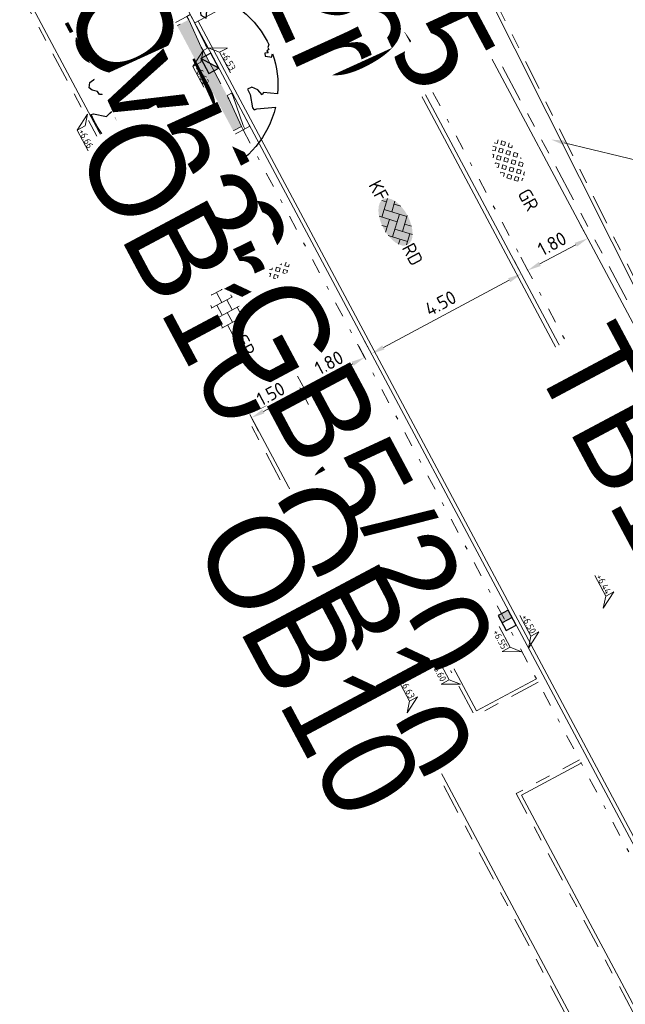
# Model space of a CAD drawing. Header units: metres. Extents: x 155090 to 155676, y 461362 to 461889.
# Tile 5 of 99: x 155265 to 155281, y 461477 to 461503. Entities that reach past the tile are written whole.
import ezdxf
from ezdxf import colors
from ezdxf.entities.mleader import LeaderData, LeaderLine
from ezdxf.enums import TextEntityAlignment as Align
from ezdxf.math import Vec2, Vec3

# ---------------------------------------------------------------- set-up
doc = ezdxf.new("R2018")
doc.units = ezdxf.units.M
for name, pattern in [('VH-GELEIDEBAND', [6, 2, -2, 0, -2]), ('VH-OPSLUITBAND-SO', [10, 4, -2, 2, -2]), ('VH-TROTTOIRBAND_130-150', [15, 5, -2, 2, -2, 2, -2])]:
    doc.linetypes.add(name, pattern=pattern)
doc.layers.get('0').update_dxf_attribs({"lineweight": 18})
doc.layers.get('Defpoints').update_dxf_attribs({"lineweight": 18})
for name, color, linetype, lineweight in [('B-WE-VH-VERHARDING_HALFVERHARDING_GRASBETONSTEEN-S-200', 130, 'Continuous', 18), ('N-WE-GR-BOOM-S', 90, 'Continuous', 25), ('N-WE-VH-KANTOPSLUITING-T18', 10, 'Continuous', 18), ('N-WE-VH-KANTOPSLUITING_GELEIDEBAND_50 200-G', 20, 'VH-GELEIDEBAND', 18), ('N-WE-VH-KANTOPSLUITING_OPSLUITBAND_100X200-G', 150, 'VH-OPSLUITBAND-SO', 18), ('N-WE-VH-KANTOPSLUITING_TROTTOIRBAND_130 150X250-G', 210, 'VH-TROTTOIRBAND_130-150', 18), ('N-WE-VH-KANTOPSLUITING_VERLOOPBAND-S', 7, 'Continuous', 18), ('N-WE-VH-KANTOPSLUITING_VOORKANT_BAND-G', 50, 'Continuous', 18), ('N-WE-VH-KANTVERHARDING_STREKLAAG-G', 60, 'Continuous', 18), ('N-WE-VH-VERHARDING_SBS-KF-KLEUR-KV-S', 7, 'Continuous', 18), ('N-WE-VH-VERHARDING_TEGEL-KLEUR-DUN-S', 7, 'Continuous', 18), ('N-WE-VW-MARKERING_SYMBOOL_PLATEAU-S', 7, 'Continuous', 18), ('X-XX-AL-HOOGTELABEL-S', 7, 'Continuous', 18), ('X-XX-AL-M', 7, 'Continuous', 18), ('X-XX-AL-T18', 10, 'Continuous', 18)]:
    doc.layers.add(name, color=color, linetype=linetype, lineweight=lineweight)
doc.layers.add('N-WE-GR-Groen-A-200', color=7, linetype='Continuous', lineweight=18, true_color=0x52a500)
doc.layers.add('N-WE-RI-HWA_KOLK-S-200', color=150, linetype='Continuous', lineweight=25, true_color=0x007fff)
doc.styles.add('NLCS-ISO', font='NLCS-ISO.ttf')
doc.styles.add('NLCS-ISO-M200-T18', font='NLCS-ISO.ttf', dxfattribs={"height": 0.36})
doc.dimstyles.new('NLCS-M200-T18-PIJL_L2_H1', dxfattribs={"dimscale": 0.2, "dimtxt": 2.5, "dimasz": 1.8, "dimexe": 2, "dimexo": 2, "dimgap": 0.7, "dimtad": 1, "dimzin": 0, "dimdsep": 46, "dimtxsty": 'NLCS-ISO-M200-T18', "dimcen": 0, "dimdle": 2, "dimclrd": 256, "dimclre": 256, "dimclrt": 10, "dimadec": 1, "dimazin": 0, "dimtfac": 1, "dimtdec": 3, "dimtofl": 0, "dimtmove": 0, "dimatfit": 3, "dimfxl": 2, "dimfxlon": 1, "dimtfillclr": 256, "dimtolj": 1, "dimtzin": 0, "dimlwd": -1, "dimlwe": -1, "dimarcsym": 0})

# ---------------------------------------------------------------- blocks, each defined once
blk = doc.blocks.new('*U32')
h = blk.add_hatch(color=254)
h.dxf.hatch_style = 1
edge = h.paths.add_edge_path()
edge.add_ellipse((-0.07, -0.2), major_axis=(-3.43, 0), ratio=0.525143, start_angle=0, end_angle=360)
at = {"lineweight": 9}
for p, q in [((-2.23, -0.74), (0, 1.48)), ((-2.23, 0.74), (-1.57, 1.4)), ((-0.1, 1.58), (1.48, 0)), ((0.74, 0.74), (1.4, 1.4)), ((-3.44, -0.47), (-2.97, 0)), ((-3.31, 0.34), (-1.48, -1.48)), ((-2.52, 1.03), (-1.48, 0)), ((-1.77, -1.77), (0, 0)), ((-0.74, 0.74), (1.48, -1.48)), ((0.74, -0.74), (2.46, 0.98)), ((1.06, -1.91), (2.97, 0)), ((2.23, 0.74), (3.31, -0.34)), ((-0.74, -0.74), (0.5, -1.99)), ((2.23, -0.74), (2.72, -1.24)), ((-0.52, -2), (0, -1.48))]:
    blk.add_line(p, q, dxfattribs=at)
at = {"style": 'NLCS-ISO'}
blk.add_attdef('FORMAAT', text='', height=1.8, dxfattribs=at).set_placement((-3.47, -0.22), align=Align.MIDDLE_RIGHT)
blk.add_attdef('KLEUR', text='', height=1.8, dxfattribs=at).set_placement((3.32, -0.22), align=Align.MIDDLE_LEFT)
blk = doc.blocks.new('*U46')
at = {"lineweight": 9}
for p, q in [((-1.84, 1.5), (-1.5, 1.5)), ((-1.5, -1.6), (-1.5, 1.6)), ((0, -1.78), (0, 1.78)), ((0, 1.5), (1.5, 1.5)), ((1.5, -1.6), (1.5, 1.6)), ((-3.08, 0.75), (-3, 0.75)), ((-3, -0.83), (-3, 0.83)), ((-3, 0), (-1.5, 0)), ((-1.5, 0.75), (0, 0.75)), ((0, 0), (1.5, 0)), ((1.5, 0.75), (3, 0.75)), ((3, -0.83), (3, 0.83)), ((3, 0), (3.39, 0)), ((-3.08, -0.75), (-3, -0.75)), ((-1.5, -0.75), (0, -0.75)), ((1.5, -0.75), (3, -0.75)), ((-1.84, -1.5), (-1.5, -1.5)), ((0, -1.5), (1.5, -1.5))]:
    blk.add_line(p, q, dxfattribs=at)
at = {"style": 'NLCS-ISO'}
blk.add_attdef('FORMAAT', text='', height=1.8, dxfattribs=at).set_placement((-3.18, 0), align=Align.MIDDLE_RIGHT)
blk.add_attdef('KLEUR', text='', height=1.8, dxfattribs=at).set_placement((3.49, 0), align=Align.MIDDLE_LEFT)
blk = doc.blocks.new('*U50')
at = {"lineweight": 30, "flags": 106}
blk.add_attdef('OB', text='', height=0.36, dxfattribs=at).set_placement((0, 0.1), align=Align.BOTTOM_CENTER)
blk = doc.blocks.new('*U51')
at = {"lineweight": 30, "flags": 106}
blk.add_attdef('OB', text='', height=0.36, dxfattribs=at).set_placement((0, 0.1), align=Align.BOTTOM_CENTER)
blk = doc.blocks.new('*U119')
at = {"lineweight": 30, "flags": 106}
blk.add_attdef('OB', text='', height=0.36, dxfattribs=at).set_placement((0, 0.1), align=Align.BOTTOM_CENTER)
blk = doc.blocks.new('*U52')
at = {"lineweight": 30, "flags": 106}
blk.add_attdef('OB', text='', height=0.36, dxfattribs=at).set_placement((0, 0.1), align=Align.BOTTOM_CENTER)
blk = doc.blocks.new('*U371')
at = {"lineweight": 18}
for p, q in [((-2.46, -2.01), (0, 0)), ((0, 0), (-2.46, -4.41)), ((-2.46, -4.41), (-2.46, -2.01)), ((-8.66, -4.41), (-2.46, -4.41))]:
    blk.add_line(p, q, dxfattribs=at)
at = {"lineweight": 18, "style": 'NLCS-ISO'}
blk.add_attdef('...', text='', height=1.8, dxfattribs=at).set_placement((-5.56, -4.83), align=Align.BOTTOM_CENTER)
blk = doc.blocks.new('*U15')
at = {"lineweight": 18}
for p, q in [((2.46, 4.47), (0, 0)), ((2.46, 2.07), (2.46, 4.47)), ((0, 0), (2.46, 2.07)), ((8.66, 2.07), (2.46, 2.07))]:
    blk.add_line(p, q, dxfattribs=at)
at = {"lineweight": 18, "style": 'NLCS-ISO'}
blk.add_attdef('...', text='', height=1.8, dxfattribs=at).set_placement((5.56, 1.65), align=Align.BOTTOM_CENTER)
blk = doc.blocks.new('SVH-GRASBETONSTEEN_02_KL-SO')
for p, q in [((-2.19, 1.29), (-2.16, 1.32)), ((-1.48, 1.29), (-1.69, 1.5)), ((-0.77, 1.29), (-0.41, 1.65)), ((-0.06, 1.29), (-0.41, 1.65)), ((0.3, 1.65), (0.22, 1.72)), ((0.3, 1.65), (0.36, 1.71)), ((0.65, 1.29), (0.99, 1.63)), ((1.36, 1.29), (1.04, 1.62)), ((-2.9, -0.13), (-3.26, 0.22)), ((-2.9, 0.58), (-2.55, 0.93)), ((-2.55, 0.22), (-2.9, 0.58)), ((-2.19, 0.58), (-2.55, 0.93)), ((-2.55, 0.22), (-2.19, 0.58)), ((-1.84, 0.93), (-2.19, 1.29)), ((-2.19, -0.13), (-1.84, 0.22)), ((-1.84, 0.93), (-1.48, 1.29)), ((-1.48, -0.13), (-1.84, 0.22)), ((-1.48, 0.58), (-1.13, 0.93)), ((-1.13, 0.22), (-1.48, 0.58)), ((-0.77, 0.58), (-1.13, 0.93)), ((-1.13, 0.22), (-0.77, 0.58)), ((-0.41, 0.93), (-0.77, 1.29)), ((-0.77, -0.13), (-0.41, 0.22)), ((-0.41, 0.93), (-0.06, 1.29)), ((-0.06, -0.13), (-0.41, 0.22)), ((-0.06, 0.58), (0.3, 0.93)), ((0.3, 0.22), (-0.06, 0.58)), ((0.65, 0.58), (0.3, 0.93)), ((0.3, 0.22), (0.65, 0.58)), ((1.01, 0.93), (0.65, 1.29)), ((0.65, -0.13), (1.01, 0.22)), ((1.01, 0.93), (1.36, 1.29)), ((1.36, -0.13), (1.01, 0.22)), ((1.36, 0.58), (1.72, 0.93)), ((1.72, 0.22), (1.36, 0.58)), ((2.08, 0.58), (1.72, 0.93)), ((1.72, 0.22), (2.08, 0.58)), ((2.08, -0.13), (2.43, 0.22)), ((2.43, 0.93), (2.13, 1.24)), ((2.43, 0.93), (2.5, 1)), ((2.79, -0.13), (2.43, 0.22)), ((2.79, 0.58), (2.85, 0.65)), ((3.02, 0.35), (2.79, 0.58)), ((-3.18, -0.41), (-2.9, -0.13)), ((-2.87, -0.81), (-2.55, -0.49)), ((-2.19, -0.84), (-2.55, -0.49)), ((-2.47, -1.12), (-2.19, -0.84)), ((-1.84, -0.49), (-2.19, -0.13)), ((-1.99, -1.36), (-1.84, -1.2)), ((-1.84, -0.49), (-1.48, -0.13)), ((-1.53, -1.51), (-1.84, -1.2)), ((-1.48, -0.84), (-1.13, -0.49)), ((-1.13, -1.2), (-1.48, -0.84)), ((-0.77, -0.84), (-1.13, -0.49)), ((-1.13, -1.2), (-0.77, -0.84)), ((-0.41, -0.49), (-0.77, -0.13)), ((-0.77, -1.56), (-0.41, -1.2)), ((-0.41, -0.49), (-0.06, -0.13)), ((-0.06, -1.56), (-0.41, -1.2)), ((-0.06, -0.84), (0.3, -0.49)), ((0.3, -1.2), (-0.06, -0.84)), ((0.65, -0.84), (0.3, -0.49)), ((0.3, -1.2), (0.65, -0.84)), ((1.01, -0.49), (0.65, -0.13)), ((0.65, -1.56), (1.01, -1.2)), ((1.01, -0.49), (1.36, -0.13)), ((1.32, -1.51), (1.01, -1.2)), ((1.36, -0.84), (1.72, -0.49)), ((1.72, -1.2), (1.36, -0.84)), ((2.08, -0.84), (1.72, -0.49)), ((1.72, -1.2), (2.08, -0.84)), ((2.43, -0.49), (2.08, -0.13)), ((2.43, -0.49), (2.79, -0.13)), ((-0.66, -1.66), (-0.77, -1.56)), ((-0.19, -1.69), (-0.06, -1.56)), ((0.73, -1.63), (0.65, -1.56))]:
    blk.add_line(p, q)
at = {"style": 'NLCS-ISO'}
blk.add_attdef('FORMAAT', text='', height=1.8, dxfattribs=at).set_placement((-4.31, -0.13), align=Align.MIDDLE_RIGHT)
blk.add_attdef('KLEUR', text='', height=1.8, dxfattribs=at).set_placement((4.19, -0.13), align=Align.MIDDLE_LEFT)
at = {"style": 'NLCS-ISO', "flags": 1}
blk.add_attdef('FUNCTIE', text='', height=1.8, dxfattribs=at).set_placement((-0.06, -2.88), align=Align.TOP_CENTER)
blk = doc.blocks.new('*U297')
for points in [[(0, 4.1), (4.5, 4.1)], [(0, 2.05), (4.5, 2.05)], [(0, 0), (4.5, 0)]]:
    blk.add_lwpolyline(points)
for points, const_width in [([(0.45, 3.7), (0.45, 3)], 0.1), ([(1.05, 3.7), (1.05, 3)], 0.1), ([(1.65, 3.7), (1.65, 3)], 0.1), ([(2.25, 3.7), (2.25, 3)], 0.1), ([(2.85, 3.7), (2.85, 3)], 0.1), ([(3.45, 3.7), (3.45, 3)], 0.1), ([(4.05, 3.7), (4.05, 3)], 0.1), ([(0.15, 3.3), (0.15, 3)], 0.1), ([(0.75, 3.3), (0.75, 3)], 0.1), ([(1.35, 3.3), (1.35, 3)], 0.1), ([(1.95, 3.3), (1.95, 3)], 0.1), ([(2.55, 3.3), (2.55, 3)], 0.1), ([(3.15, 3.3), (3.15, 3)], 0.1), ([(3.75, 3.3), (3.75, 3)], 0.1), ([(4.35, 3.3), (4.35, 3)], 0.1), ([(0, 2.9), (4.5, 2.9)], 0.2), ([(0, 1.2), (4.5, 1.2)], 0.2), ([(0.15, 0.8), (0.15, 1.1)], 0.1), ([(0.45, 0.4), (0.45, 1.1)], 0.1), ([(0.75, 0.8), (0.75, 1.1)], 0.1), ([(1.05, 0.4), (1.05, 1.1)], 0.1), ([(1.35, 0.8), (1.35, 1.1)], 0.1), ([(1.65, 0.4), (1.65, 1.1)], 0.1), ([(1.95, 0.8), (1.95, 1.1)], 0.1), ([(2.25, 0.4), (2.25, 1.1)], 0.1), ([(2.55, 0.8), (2.55, 1.1)], 0.1), ([(2.85, 0.4), (2.85, 1.1)], 0.1), ([(3.15, 0.8), (3.15, 1.1)], 0.1), ([(3.45, 0.4), (3.45, 1.1)], 0.1), ([(3.75, 0.8), (3.75, 1.1)], 0.1), ([(4.05, 0.4), (4.05, 1.1)], 0.1), ([(4.35, 0.8), (4.35, 1.1)], 0.1)]:
    blk.add_lwpolyline(points, dxfattribs=dict(const_width=const_width))
blk = doc.blocks.new('*U120')
at = {"linetype": 'Continuous', "lineweight": 0}
blk.add_lwpolyline([(0, 0.2), (0.1, 0.2), (0.9, 0.15), (1, 0.15), (1, 0), (0, 0)], close=True, dxfattribs=at)
blk.add_lwpolyline([(1, 0.02), (0.9, 0.02), (0.1, 0.15), (0, 0.15)], dxfattribs=at)
blk = doc.blocks.new('SVH-VERLOOPBAND_TROTTOIRBAND 130 150X250 HD_OPSLUITBAND 100X200 HD_RECHTS_L1000-MM_DYN')
blk.add_lwpolyline([(1000, 100), (900, 100), (100, 150), (0, 150), (0, 0), (1000, 0)], close=True)
blk.add_lwpolyline([(100, 20), (0, 20), (100, 20), (900, 0)])
blk = doc.blocks.new('SRI-KOLK_TROTTOIR-SO')
blk.add_hatch(color=256).paths.add_polyline_path([(1.125, 1.5), (-1.125, 1.5), (-1.125, 0)])
blk.add_line((-1.125, 0), (1.125, 1.5))
at = {"flags": 128}
blk.add_lwpolyline([(-1.125, 0), (1.125, 0), (1.125, 1.5), (-1.125, 1.5)], close=True, dxfattribs=at)
blk = doc.blocks.new('SGR-BOOM_05')
blk.add_lwpolyline([(0.433, 4.712), (0.441, 4.722), (0.45, 4.731), (0.457, 4.739), (0.465, 4.746), (0.473, 4.754), (0.48, 4.761), (0.487, 4.77), (0.494, 4.779), (0.501, 4.79), (0.508, 4.802), (0.513, 4.817), (0.516, 4.836), (0.517, 4.858), (0.515, 4.885), (0.509, 4.916), (0.475, 5.034, -0.52938), (0.529, 5.099, -0.087139), (2.218, 4.625, -0.372341), (2.284, 4.473), (2.354, 4.119), (2.18, 3.946), (1.992, 3.985), (1.767, 3.817), (1.853, 3.602), (2.086, 3.527), (2.712, 3.671), (2.864, 3.587), (2.85, 3.453), (2.707, 3.365), (2.577, 2.941), (2.743, 2.67), (3.168, 3.347, -0.504641), (3.406, 3.14, 0.331948), (3.544, 2.921, 0.282008), (3.993, 3.004), (3.957, 2.985, -0.512156), (4.163, 2.984, -0.16076), (5.094, -0.056), (4.977, -0.169), (4.976, -0.294), (4.862, -0.315), (4.876, -0.438), (4.698, -0.381), (4.644, -0.519), (4.864, -0.665), (4.933, -0.72), (5.054, -0.599, -0.106371), (4.341, -2.61), (3.705, -2.201), (3.588, -2.282), (3.512, -1.945), (3.286, -1.673), (3.024, -1.676), (3.03, -1.99), (2.83, -2.678), (2.861, -2.809), (3.005, -2.829), (3.93, -3.183, -0.236298), (-0.225, -5.013, 0.159625), (-0.347, -4.77, 0.350802), (-0.315, -4.528, -0.504641), (-0.6, -4.393), (-0.531, -4.17), (-0.647, -3.962), (-0.802, -3.978), (-0.825, -4.144), (-0.942, -4.211), (-1.08, -4.106), (-1.2, -3.475), (-1.291, -3.384), (-1.522, -3.391), (-1.586, -3.665), (-1.68, -3.694), (-1.769, -3.923), (-2.003, -3.798, 0.733583), (-1.918, -3.973, -0.861625), (-1.87, -4.128, 0.279978), (-2.043, -4.393), (-2.036, -4.403, -0.827056), (-2.208, -4.583, -0.116774), (-4.152, -2.556), (-4.114, -2.549), (-4.084, -2.541), (-4.059, -2.531), (-4.039, -2.52), (-4.024, -2.509), (-4.013, -2.498), (-4.004, -2.486), (-3.768, -2.184), (-3.762, -2.173), (-3.758, -2.163), (-3.755, -2.153), (-3.752, -2.143), (-3.748, -2.133), (-3.745, -2.123), (-3.74, -2.111), (-3.735, -2.099), (-3.729, -2.085), (-3.721, -2.071), (-3.713, -2.056), (-3.705, -2.04), (-3.697, -2.024), (-3.689, -2.007), (-3.682, -1.991), (-3.676, -1.975), (-3.671, -1.959), (-3.668, -1.944), (-3.666, -1.929), (-3.665, -1.916), (-3.666, -1.904), (-3.668, -1.893), (-3.671, -1.884), (-3.676, -1.877), (-3.682, -1.872), (-3.69, -1.869), (-3.698, -1.867), (-3.708, -1.866), (-3.718, -1.865), (-3.729, -1.864), (-3.74, -1.863), (-3.752, -1.86), (-3.764, -1.856), (-3.776, -1.85), (-3.788, -1.843), (-3.801, -1.835), (-3.813, -1.826), (-3.826, -1.816), (-3.84, -1.806), (-3.853, -1.796), (-3.866, -1.785), (-3.88, -1.774), (-3.893, -1.762), (-3.907, -1.75), (-4.15, -2.028), (-4.162, -2.015), (-4.173, -2), (-4.183, -1.984), (-4.193, -1.968), (-4.204, -1.951), (-4.219, -1.938), (-4.242, -1.928), (-4.274, -1.924), (-4.319, -1.929), (-4.379, -1.942), (-4.457, -1.967, -0.040997), (-4.791, -1.027), (-4.617, -1.057), (-4.463, -1.156), (-4.38, -1.082), (-4.281, -0.927), (-4.376, -0.782), (-4.323, -0.567), (-4.52, -0.551), (-4.652, -0.423), (-4.892, -0.58, -0.05814), (-4.988, 0.829), (-4.852, 0.802), (-4.298, 0.364), (-4.06, 0.447), (-3.128, 0.693), (-3.049, 1), (-3.409, 1.144), (-3.464, 1.261), (-4.121, 1.584), (-4.136, 1.769), (-4.358, 1.957), (-4.448, 2.14), (-4.297, 2.378), (-3.958, 2.431), (-3.65, 2.633), (-3.646, 2.84), (-3.838, 3.066), (-3.787, 3.162), (-3.863, 3.31, -0.13428), (-1.664, 4.835, -0.541727), (-1.597, 4.783), (-1.608, 4.639), (-1.605, 4.565), (-1.595, 4.508), (-1.579, 4.465), (-1.558, 4.434), (-1.535, 4.41), (-1.511, 4.392), (-1.487, 4.376), (-1.465, 4.359), (-1.446, 4.342), (-1.428, 4.325), (-1.411, 4.309), (-1.395, 4.295), (-1.38, 4.284), (-1.364, 4.276), (-1.347, 4.272), (-1.33, 4.272), (-1.312, 4.277), (-1.292, 4.285), (-1.273, 4.294), (-1.252, 4.305), (-1.232, 4.316), (-1.211, 4.327), (-1.189, 4.336), (-1.168, 4.342), (-1.147, 4.347), (-1.126, 4.35), (-1.105, 4.353), (-1.085, 4.356), (-1.066, 4.36), (-1.048, 4.365), (-1.031, 4.372), (-1.015, 4.382), (-1, 4.394), (-0.986, 4.408), (-0.973, 4.424), (-0.963, 4.324), (-0.94, 4.298), (-0.834, 4.118), (-0.611, 3.996), (-0.927, 4.508), (-0.921, 4.523), (-0.917, 4.539), (-0.915, 4.553), (-0.916, 4.568), (-0.92, 4.583), (-0.927, 4.598), (-0.938, 4.613), (-0.953, 4.629), (-0.972, 4.647), (-0.994, 4.667), (-1.02, 4.691), (-1.05, 4.719), (-1.082, 4.754), (-1.117, 4.795), (-1.199, 4.901, -0.543104), (-1.171, 4.981, -0.046766), (-0.234, 5.117, -0.385168), (-0.182, 5.074), (-0.152, 4.882), (-0.138, 4.822), (-0.121, 4.78), (-0.104, 4.753), (-0.085, 4.737), (-0.066, 4.73), (-0.047, 4.727), (-0.027, 4.726), (-0.009, 4.724), (0.009, 4.72), (0.027, 4.716), (0.044, 4.71), (0.061, 4.704), (0.077, 4.697), (0.093, 4.689), (0.109, 4.682), (0.124, 4.675), (0.139, 4.668), (0.153, 4.66), (0.167, 4.653), (0.18, 4.645), (0.191, 4.638), (0.202, 4.629), (0.211, 4.621), (0.219, 4.611), (0.225, 4.602), (0.231, 4.593), (0.236, 4.584), (0.242, 4.576), (0.247, 4.569), (0.253, 4.564), (0.26, 4.56), (0.269, 4.559), (0.278, 4.56), (0.289, 4.563), (0.3, 4.568), (0.312, 4.574), (0.324, 4.582), (0.336, 4.592), (0.348, 4.603), (0.36, 4.616), (0.371, 4.63), (0.382, 4.644), (0.393, 4.659), (0.404, 4.673), (0.414, 4.687), (0.423, 4.7)], format="xyb", close=True)
blk.add_circle((0, 0), 0.15)
blk = doc.blocks.new('*U491')
at = {"lineweight": 30, "flags": 106}
blk.add_attdef('OB', text='', height=0.36, dxfattribs=at).set_placement((0, 0.1), align=Align.BOTTOM_CENTER)
blk = doc.blocks.new('*D497')
at = {"layer": 'Defpoints', "color": 0, "transparency": 16777216}
for p in [(155272.134, 461493.264), (155270.578, 461492.994)]:
    blk.add_point(p, dxfattribs=at)
at = {"layer": 'X-XX-AL-M', "transparency": 16777216}
for p, q in [((155272.09, 461493.347), (155272.323, 461492.911)), ((155271.128, 461492.727), (155271.817, 461493.095)), ((155270.766, 461492.641), (155270.999, 461492.205))]:
    blk.add_line(p, q, dxfattribs=at)
for points in [[(155271.788, 461493.147), (155271.845, 461493.042), (155272.134, 461493.264)], [(155271.1, 461492.78), (155271.157, 461492.674), (155270.811, 461492.558)]]:
    blk.add_solid(points, dxfattribs=at)
at = {"layer": 'X-XX-AL-M', "color": 10, "transparency": 16777216, "insert": (155271.322, 461493.193), "char_height": 0.36, "attachment_point": 5, "rotation": 28.0868, "style": 'NLCS-ISO-M200-T18', "bg_fill": 3, "box_fill_scale": 1.1, "bg_fill_color": 256, "bg_fill_true_color": 13158600, "bg_fill_transparency": 0}
blk.add_mtext('\\A1;1.50', dxfattribs=at)
at = {"layer": 'Defpoints', "color": 0, "transparency": 16777216}
blk.add_point((155271.902, 461493.7), dxfattribs=at)
blk = doc.blocks.new('*D498')
at = {"layer": 'Defpoints', "color": 0, "transparency": 16777216}
for p in [(155273.81, 461494.159), (155273.81, 461494.159), (155272.222, 461493.311)]:
    blk.add_point(p, dxfattribs=at)
at = {"layer": 'X-XX-AL-M', "transparency": 16777216}
for p, q in [((155273.81, 461494.159), (155273.622, 461494.511)), ((155272.54, 461493.481), (155273.493, 461493.989)), ((155272.222, 461493.311), (155272.034, 461493.664))]:
    blk.add_line(p, q, dxfattribs=at)
for points in [[(155273.465, 461494.042), (155273.521, 461493.936), (155273.81, 461494.159)], [(155272.512, 461493.533), (155272.568, 461493.428), (155272.222, 461493.311)]]:
    blk.add_solid(points, dxfattribs=at)
at = {"layer": 'X-XX-AL-M', "color": 10, "transparency": 16777216, "insert": (155272.866, 461494.017), "char_height": 0.36, "attachment_point": 5, "rotation": 28.0868, "style": 'NLCS-ISO-M200-T18', "bg_fill": 3, "box_fill_scale": 1.1, "bg_fill_color": 256, "bg_fill_true_color": 13158600, "bg_fill_transparency": 0}
blk.add_mtext('\\A1;1.80', dxfattribs=at)
blk = doc.blocks.new('*D499')
at = {"layer": 'Defpoints', "color": 0, "transparency": 16777216}
for p in [(155277.957, 461496.371), (155277.957, 461496.371), (155273.987, 461494.253)]:
    blk.add_point(p, dxfattribs=at)
at = {"layer": 'X-XX-AL-M', "transparency": 16777216}
for p, q in [((155277.957, 461496.371), (155277.769, 461496.724)), ((155274.305, 461494.422), (155277.639, 461496.202)), ((155273.987, 461494.253), (155273.799, 461494.606))]:
    blk.add_line(p, q, dxfattribs=at)
for points in [[(155277.611, 461496.255), (155277.668, 461496.149), (155277.957, 461496.371)], [(155274.276, 461494.475), (155274.333, 461494.369), (155273.987, 461494.253)]]:
    blk.add_solid(points, dxfattribs=at)
at = {"layer": 'X-XX-AL-M', "color": 10, "transparency": 16777216, "insert": (155275.821, 461495.594), "char_height": 0.36, "attachment_point": 5, "rotation": 28.0868, "style": 'NLCS-ISO-M200-T18', "bg_fill": 3, "box_fill_scale": 1.1, "bg_fill_color": 256, "bg_fill_true_color": 13158600, "bg_fill_transparency": 0}
blk.add_mtext('\\A1;4.50', dxfattribs=at)
blk = doc.blocks.new('*D500')
at = {"layer": 'Defpoints', "color": 0, "transparency": 16777216}
for p in [(155279.721, 461497.313), (155279.721, 461497.313), (155278.133, 461496.465)]:
    blk.add_point(p, dxfattribs=at)
at = {"layer": 'X-XX-AL-M', "transparency": 16777216}
for p, q in [((155279.721, 461497.313), (155279.533, 461497.666)), ((155278.451, 461496.635), (155279.404, 461497.143)), ((155278.133, 461496.465), (155277.945, 461496.818))]:
    blk.add_line(p, q, dxfattribs=at)
for points in [[(155279.376, 461497.196), (155279.432, 461497.091), (155279.721, 461497.313)], [(155278.423, 461496.688), (155278.479, 461496.582), (155278.133, 461496.465)]]:
    blk.add_solid(points, dxfattribs=at)
at = {"layer": 'X-XX-AL-M', "color": 10, "transparency": 16777216, "insert": (155278.777, 461497.172), "char_height": 0.36, "attachment_point": 5, "rotation": 28.0868, "style": 'NLCS-ISO-M200-T18', "bg_fill": 3, "box_fill_scale": 1.1, "bg_fill_color": 256, "bg_fill_true_color": 13158600, "bg_fill_transparency": 0}
blk.add_mtext('\\A1;1.80', dxfattribs=at)
blk = doc.blocks.new('*U501')
at = {"lineweight": 30, "flags": 106}
blk.add_attdef('OB', text='', height=0.36, dxfattribs=at).set_placement((0, 0.1), align=Align.BOTTOM_CENTER)
blk = doc.blocks.new('*U369')
at = {"lineweight": 18}
for p, q in [((-2.46, 2.07), (-2.46, 4.47)), ((-2.46, 4.47), (0, 0)), ((-8.66, 2.07), (-2.46, 2.07)), ((0, 0), (-2.46, 2.07))]:
    blk.add_line(p, q, dxfattribs=at)
at = {"lineweight": 18, "style": 'NLCS-ISO'}
blk.add_attdef('...', text='', height=1.8, dxfattribs=at).set_placement((-5.56, 1.65), align=Align.BOTTOM_CENTER)
blk = doc.blocks.new('*U514')
at = {"lineweight": 30, "flags": 106}
blk.add_attdef('OB', text='', height=0.36, dxfattribs=at).set_placement((0, 0.1), align=Align.BOTTOM_CENTER)
blk = doc.blocks.new('SRI-KOLK_RWS-SO')
h = blk.add_hatch(color=256)
h.dxf.hatch_style = 1
h.paths.add_polyline_path([(0, 0), (1.125, 0), (1.125, 1.5), (0, 1.5)])
blk.add_line((0, 0), (0, 1.5))
blk.add_lwpolyline([(-1.125, 0), (1.125, 0), (1.125, 1.5), (-1.125, 1.5)], close=True)

msp = doc.modelspace()

# ---------------------------------------------------------------- hatches: boundary and pattern name
at = {"layer": 'N-WE-GR-Groen-A-200', "true_color": 0x7fff00, "transparency": 33554585}
h = msp.add_hatch(color=70, dxfattribs=at)
h.dxf.hatch_style = 1
h.paths.add_polyline_path([(155269.527, 461502.292), (155269.526, 461502.292), (155269.479, 461502.38), (155269.147, 461503.109), (155267.471, 461502.215), (155268.956, 461499.432), (155270.544, 461500.28), (155270.211, 461501.009), (155270.164, 461501.097)])

# ---------------------------------------------------------------- linework, layer by layer
at = {"layer": 'N-WE-VH-KANTOPSLUITING_GELEIDEBAND_50 200-G', "ltscale": 0.2, "flags": 128}
msp.add_lwpolyline([(155280.703, 461491.651), (155273.316, 461505.493)], dxfattribs=at)
msp.add_lwpolyline([(155270.591, 461500.192), (155287.607, 461468.306, -0.092461), (155288.468, 461465.579), (155288.578, 461464.672, 0.084798), (155289.563, 461461.381)], format="xyb", dxfattribs=at)
at = {"layer": 'N-WE-VH-KANTOPSLUITING_OPSLUITBAND_100X200-G', "ltscale": 0.2, "flags": 128}
msp.add_lwpolyline([(155302.524, 461432.621), (155299.292, 461438.975), (155231.831, 461565.389, 0.399932), (155225.415, 461567.513), (155184.717, 461548.293, 0.435834), (155182.987, 461542.848), (155183.594, 461541.774)], format="xyb", dxfattribs=at)
for points in [[(155284.713, 461488.776), (155275.33, 461507.468), (155275.331, 461507.468)], [(155268.956, 461499.432), (155267.471, 461502.215), (155269.147, 461503.109)], [(155278.406, 461485.547), (155276.73, 461484.652), (155268.868, 461499.385), (155270.544, 461500.28)], [(155287.366, 461468.757), (155285.69, 461467.862), (155277.828, 461482.595), (155279.504, 461483.49)]]:
    msp.add_lwpolyline(points, dxfattribs=at)
at = {"layer": 'N-WE-VH-KANTOPSLUITING_TROTTOIRBAND_130 150X250-G', "ltscale": 0.2, "flags": 128}
for points in [[(155282.29, 461488.57), (155280.729, 461491.495), (155282.494, 461492.436), (155274.678, 461507.082)], [(155269.527, 461502.292), (155270.211, 461501.009)]]:
    msp.add_lwpolyline(points, dxfattribs=at)
at = {"layer": 'N-WE-VH-KANTOPSLUITING_VOORKANT_BAND-G', "ltscale": 0.2, "flags": 128}
for points in [[(155304.128, 461434.301), (155299.746, 461442.456), (155292.521, 461455.858), (155289.742, 461461.47, -0.084798), (155288.777, 461464.696), (155288.666, 461465.603, 0.092461), (155287.783, 461468.4), (155247.01, 461544.804, 0.020907), (155246.755, 461545.237), (155232.151, 461567.831, 0.375882), (155225.817, 461569.638), (155178.112, 461547.11, 0.435697), (155177.225, 461544.318), (155179.679, 461539.972)], [(155302.613, 461432.666), (155299.381, 461439.022), (155231.919, 461565.436, 0.399932), (155225.373, 461567.604), (155184.674, 461548.384, 0.435834), (155182.9, 461542.798), (155183.507, 461541.725)]]:
    msp.add_lwpolyline(points, format="xyb", dxfattribs=at)
for points in [[(155280.526, 461491.557), (155271.868, 461507.781)], [(155284.649, 461488.68), (155275.212, 461507.48)], [(155291.292, 461471.383), (155280.526, 461491.557), (155282.291, 461492.498), (155274.546, 461507.011)], [(155268.868, 461499.385), (155267.336, 461502.256), (155269.1, 461503.198)], [(155278.359, 461485.635), (155276.771, 461484.787), (155269.003, 461499.344), (155270.591, 461500.192)], [(155287.319, 461468.845), (155285.731, 461467.997), (155277.963, 461482.554), (155279.551, 461483.402)]]:
    msp.add_lwpolyline(points, dxfattribs=at)
at = {"layer": 'N-WE-VH-KANTVERHARDING_STREKLAAG-G', "ltscale": 0.2, "flags": 128}
for points in [[(155294.601, 461461.562), (155293.68, 461463.42, -0.084798), (155293.14, 461465.229), (155293.029, 461466.135, 0.092461), (155291.661, 461470.47), (155291.199, 461471.334), (155280.434, 461491.507), (155273.183, 461505.094)], [(155304.206, 461434.379), (155299.839, 461442.506), (155292.614, 461455.906), (155289.836, 461461.516, -0.084798), (155288.881, 461464.709), (155288.771, 461465.616, 0.092461), (155287.876, 461468.45), (155269.399, 461503.074)]]:
    msp.add_lwpolyline(points, format="xyb", dxfattribs=at)

# ---------------------------------------------------------------- block references
at = {"layer": 'B-WE-VH-VERHARDING_HALFVERHARDING_GRASBETONSTEEN-S-200', "xscale": 0.2, "yscale": 0.2, "zscale": 0.2}
for p, rotation in [((155277.624, 461499.331), 299.0288540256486), ((155271.713, 461496.176), 299.0288540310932)]:
    msp.add_blockref('SVH-GRASBETONSTEEN_02_KL-SO', p, dxfattribs=dict(at, rotation=rotation)).add_auto_attribs({'KLEUR': 'GR'})
at = {"layer": 'N-WE-GR-BOOM-S', "xscale": 0.5, "yscale": 0.5, "zscale": 0.5, "rotation": 26.5502593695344}
msp.add_blockref('SGR-BOOM_05', (155268.977, 461501.339), dxfattribs=at)
at = {"layer": 'N-WE-RI-HWA_KOLK-S-200', "xscale": 0.2, "yscale": 0.2, "zscale": 0.2}
for name, p, rotation in [('SRI-KOLK_TROTTOIR-SO', (155269.839, 461502.026), 118.0868004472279), ('SRI-KOLK_RWS-SO', (155277.719, 461487.26), 118.0868004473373)]:
    msp.add_blockref(name, p, dxfattribs=dict(at, rotation=rotation))
at = {"layer": 'N-WE-VH-KANTOPSLUITING-T18'}
ref = msp.add_blockref('*U491', (155271.38, 461513.292), dxfattribs=dict(at, xscale=0.7500000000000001, yscale=0.7500000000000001, zscale=0.7500000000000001, rotation=298.0868004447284))
lines = msp.add_mtext('TB13/15', dxfattribs={"layer": '0', "insert": (155271.446, 461513.328), "char_height": 2.5, "attachment_point": 1, "rotation": 298.0868, "bg_fill": 3, "box_fill_scale": 1, "bg_fill_color": 256, "bg_fill_transparency": 0})
ref.add_attrib('OB', '', (155271.446, 461513.328), dxfattribs={"flags": 34}).embed_mtext(lines)
ref = msp.add_blockref('*U50', (155269.674, 461512.347), dxfattribs=dict(at, xscale=0.7500000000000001, yscale=0.7500000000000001, zscale=0.7500000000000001, rotation=298.0858151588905))
lines = msp.add_mtext('GB5/20', dxfattribs={"layer": '0', "insert": (155269.74, 461512.382), "char_height": 2.5, "attachment_point": 1, "rotation": 298.0858, "bg_fill": 3, "box_fill_scale": 1, "bg_fill_color": 256, "bg_fill_transparency": 0})
ref.add_attrib('OB', '', (155269.74, 461512.382), dxfattribs={"flags": 40}).embed_mtext(lines)
ref = msp.add_blockref('*U119', (155271.762, 461508.246), dxfattribs=dict(at, xscale=0.75, yscale=0.75, zscale=0.75, rotation=294.510466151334))
lines = msp.add_mtext('vb2r', dxfattribs={"layer": '0', "insert": (155271.83, 461508.277), "char_height": 2.5, "attachment_point": 1, "rotation": 294.5105, "bg_fill": 3, "box_fill_scale": 1, "bg_fill_color": 256, "bg_fill_transparency": 0})
ref.add_attrib('OB', '', (155271.83, 461508.277), dxfattribs={"flags": 8}).embed_mtext(lines)
ref = msp.add_blockref('*U52', (155267.116, 461505.811), dxfattribs=dict(at, xscale=0.7499999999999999, yscale=0.7499999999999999, zscale=0.7499999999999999, rotation=298.0868004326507))
lines = msp.add_mtext('vb4r', dxfattribs={"layer": '0', "insert": (155267.182, 461505.847), "char_height": 2.5, "attachment_point": 1, "rotation": 298.0868, "bg_fill": 3, "box_fill_scale": 1, "bg_fill_color": 256, "bg_fill_transparency": 0})
ref.add_attrib('OB', '', (155267.182, 461505.847), dxfattribs={"flags": 34}).embed_mtext(lines)
ref = msp.add_blockref('*U514', (155267.882, 461504.588), dxfattribs=dict(at, xscale=0.75, yscale=0.75, zscale=0.75, rotation=298.0868004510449))
lines = msp.add_mtext('OB10', dxfattribs={"layer": '0', "insert": (155267.948, 461504.623), "char_height": 2.5, "attachment_point": 1, "rotation": 298.0868, "bg_fill": 3, "box_fill_scale": 1, "bg_fill_color": 256, "bg_fill_transparency": 0})
ref.add_attrib('OB', '', (155267.948, 461504.623), dxfattribs={"flags": 40}).embed_mtext(lines)
ref = msp.add_blockref('*U501', (155268.931, 461502.57), dxfattribs=dict(at, xscale=0.7500000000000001, yscale=0.7500000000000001, zscale=0.7500000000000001, rotation=294.5104660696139))
lines = msp.add_mtext('vb2r', dxfattribs={"layer": '0', "insert": (155268.999, 461502.602), "char_height": 2.5, "attachment_point": 1, "rotation": 294.5105, "bg_fill": 3, "box_fill_scale": 1, "bg_fill_color": 256, "bg_fill_transparency": 0})
ref.add_attrib('OB', '', (155268.999, 461502.602), dxfattribs={"flags": 46}).embed_mtext(lines)
ref = msp.add_blockref('*U51', (155268.216, 461500.819), dxfattribs=dict(at, xscale=0.75, yscale=0.75, zscale=0.75, rotation=298.0868004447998))
lines = msp.add_mtext('OB10', dxfattribs={"layer": '0', "insert": (155268.282, 461500.854), "char_height": 2.5, "attachment_point": 1, "rotation": 298.0868, "bg_fill": 3, "box_fill_scale": 1, "bg_fill_color": 256, "bg_fill_transparency": 0})
ref.add_attrib('OB', '', (155268.282, 461500.854), dxfattribs={"flags": 10}).embed_mtext(lines)
ref = msp.add_blockref('*U50', (155272.007, 461496.532), dxfattribs=dict(at, xscale=0.75, yscale=0.75, zscale=0.75, rotation=298.0689913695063))
lines = msp.add_mtext('GB5/20', dxfattribs={"layer": '0', "insert": (155272.073, 461496.567), "char_height": 2.5, "attachment_point": 1, "rotation": 298.069, "bg_fill": 3, "box_fill_scale": 1, "bg_fill_color": 256, "bg_fill_transparency": 0})
ref.add_attrib('OB', '', (155272.073, 461496.567), dxfattribs={"flags": 24}).embed_mtext(lines)
ref = msp.add_blockref('*U51', (155280.36, 461495.224), dxfattribs=dict(at, xscale=0.7499999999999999, yscale=0.7499999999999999, zscale=0.7499999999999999, rotation=298.0868004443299))
lines = msp.add_mtext('TB13/15', dxfattribs={"layer": '0', "insert": (155280.426, 461495.259), "char_height": 2.5, "attachment_point": 1, "rotation": 298.0868, "bg_fill": 3, "box_fill_scale": 1, "bg_fill_color": 256, "bg_fill_transparency": 0})
ref.add_attrib('OB', '', (155280.426, 461495.259), dxfattribs={"flags": 28}).embed_mtext(lines)
ref = msp.add_blockref('*U51', (155272.773, 461491.175), dxfattribs=dict(at, xscale=0.7500000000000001, yscale=0.7500000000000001, zscale=0.7500000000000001, rotation=298.0868004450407))
lines = msp.add_mtext('OB10', dxfattribs={"layer": '0', "insert": (155272.839, 461491.211), "char_height": 2.5, "attachment_point": 1, "rotation": 298.0868, "bg_fill": 3, "box_fill_scale": 1, "bg_fill_color": 256, "bg_fill_transparency": 0})
ref.add_attrib('OB', '', (155272.839, 461491.211), dxfattribs={"flags": 16}).embed_mtext(lines)
ref = msp.add_blockref('*U51', (155271.361, 461490.422), dxfattribs=dict(at, xscale=0.7500000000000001, yscale=0.7500000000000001, zscale=0.7500000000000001, rotation=298.0868004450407))
lines = msp.add_mtext('OB10', dxfattribs={"layer": '0', "insert": (155271.427, 461490.457), "char_height": 2.5, "attachment_point": 1, "rotation": 298.0868, "bg_fill": 3, "box_fill_scale": 1, "bg_fill_color": 256, "bg_fill_transparency": 0})
ref.add_attrib('OB', '', (155271.427, 461490.457), dxfattribs={"flags": 16}).embed_mtext(lines)
at = {"layer": 'N-WE-VH-KANTOPSLUITING_VERLOOPBAND-S', "xscale": 0.001, "yscale": 0.001, "zscale": 0.001, "rotation": 118.0868004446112}
msp.add_blockref('SVH-VERLOOPBAND_TROTTOIRBAND 130 150X250 HD_OPSLUITBAND 100X200 HD_RECHTS_L1000-MM_DYN', (155269.659, 461502.362), dxfattribs=at)
at = {"layer": 'N-WE-VH-KANTOPSLUITING_VERLOOPBAND-S', "rotation": 118.0868004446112}
msp.add_blockref('*U120', (155270.767, 461500.286), dxfattribs=at)
at = {"layer": 'N-WE-VH-VERHARDING_SBS-KF-KLEUR-KV-S', "xscale": 0.2, "yscale": 0.2, "zscale": 0.2, "rotation": 298.0868004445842}
msp.add_blockref('*U32', (155274.669, 461497.754), dxfattribs=at).add_auto_attribs({'FORMAAT': 'KF', 'KLEUR': 'RD'})
at = {"layer": 'N-WE-VH-VERHARDING_TEGEL-KLEUR-DUN-S'}
ref = msp.add_blockref('*U46', (155270.17, 461495.352), dxfattribs=dict(at, xscale=0.2000000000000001, yscale=0.2000000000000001, zscale=0.2000000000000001, rotation=298.086800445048))
ref.add_attrib('KLEUR', 'GR', dxfattribs={"layer": '0', "height": 0.36, "rotation": 298.0868, "style": 'NLCS-ISO'}).set_placement((155270.499, 461494.736), align=Align.MIDDLE_LEFT)
at = {"layer": 'N-WE-VW-MARKERING_SYMBOOL_PLATEAU-S', "lineweight": 0, "rotation": 28.08680044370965}
msp.add_blockref('*U297', (155269.306, 461503.024), dxfattribs=at)
at = {"layer": 'X-XX-AL-HOOGTELABEL-S'}
ref = msp.add_blockref('*U369', (155269.662, 461502.364), dxfattribs=dict(at, xscale=-0.1, yscale=0.1, zscale=0.1, rotation=298.0867960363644))
ref.add_attrib('...', '+6.53', dxfattribs={"layer": '0', "lineweight": 18, "height": 0.18, "rotation": 298.0868, "style": 'NLCS-ISO'}).set_placement((155270.07, 461501.951), align=Align.BOTTOM_CENTER)
ref = msp.add_blockref('*U371', (155269.53, 461502.294), dxfattribs=dict(at, xscale=-0.1, yscale=0.1, zscale=0.1, rotation=298.0867960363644))
ref.add_attrib('...', '+6.63', dxfattribs={"layer": '0', "lineweight": 18, "height": 0.18, "rotation": 298.0868, "style": 'NLCS-ISO'}).set_placement((155269.366, 461501.576), align=Align.BOTTOM_CENTER)
ref = msp.add_blockref('*U371', (155266.463, 461500.608), dxfattribs=dict(at, xscale=-0.1, yscale=0.1, zscale=0.1, rotation=298.0867960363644))
ref.add_attrib('...', '+6.66', dxfattribs={"layer": '0', "lineweight": 18, "height": 0.18, "rotation": 298.0868, "style": 'NLCS-ISO'}).set_placement((155266.299, 461499.89), align=Align.BOTTOM_CENTER)
ref = msp.add_blockref('*U15', (155280.134, 461487.513), dxfattribs=dict(at, xscale=-0.1, yscale=0.1, zscale=0.1, rotation=298.0867960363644))
ref.add_attrib('...', '+6.44', dxfattribs={"layer": '0', "lineweight": 18, "height": 0.18, "rotation": 298.0868, "style": 'NLCS-ISO'}).set_placement((155280.018, 461488.081), align=Align.BOTTOM_CENTER)
ref = msp.add_blockref('*U15', (155278.149, 461486.453), dxfattribs=dict(at, xscale=-0.1, yscale=0.1, zscale=0.1, rotation=298.0867960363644))
ref.add_attrib('...', '+6.50', dxfattribs={"layer": '0', "lineweight": 18, "height": 0.18, "rotation": 298.0868, "style": 'NLCS-ISO'}).set_placement((155278.033, 461487.022), align=Align.BOTTOM_CENTER)
ref = msp.add_blockref('*U15', (155277.966, 461486.356), dxfattribs=dict(at, xscale=0.1, yscale=0.1, zscale=0.1, rotation=118.0867960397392))
ref.add_attrib('...', '+6.55', dxfattribs={"layer": '0', "lineweight": 18, "height": 0.18, "rotation": 298.0868, "style": 'NLCS-ISO'}).set_placement((155277.273, 461486.616), align=Align.BOTTOM_CENTER)
ref = msp.add_blockref('*U15', (155276.347, 461485.492), dxfattribs=dict(at, xscale=0.1, yscale=0.1, zscale=0.1, rotation=118.0867960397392))
ref.add_attrib('...', '+6.60', dxfattribs={"layer": '0', "lineweight": 18, "height": 0.18, "rotation": 298.0868, "style": 'NLCS-ISO'}).set_placement((155275.654, 461485.752), align=Align.BOTTOM_CENTER)
ref = msp.add_blockref('*U15', (155274.935, 461484.733), dxfattribs=dict(at, xscale=-0.1, yscale=0.1, zscale=0.1, rotation=298.0867960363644))
ref.add_attrib('...', '+6.63', dxfattribs={"layer": '0', "lineweight": 18, "height": 0.18, "rotation": 298.0868, "style": 'NLCS-ISO'}).set_placement((155274.819, 461485.301), align=Align.BOTTOM_CENTER)

# ---------------------------------------------------------------- leaders
at = {"layer": 'X-XX-AL-T18'}
ml = msp.add_multileader_mtext('Standard', dxfattribs=at)
ml.set_content('', color=256, style='NLCS-ISO-M200-T18')
ml.set_leader_properties(color=256, linetype='ByLayer', lineweight=-1)
ml.build(insert=Vec2(0, 0))
ml.multileader.update_dxf_attribs({"text_left_attachment_type": 5, "text_right_attachment_type": 5, "dogleg_length": 0.36, "arrow_head_size": 0.36})
ctx = ml.context
ctx.base_point, ctx.char_height, ctx.arrow_head_size, ctx.landing_gap_size, ctx.plane_origin, ctx.plane_x_axis, ctx.plane_y_axis = Vec3(155283.711, 461500.351), 0.36, 0.36, 0.18, Vec3(155283.376, 461499.972), Vec3(0.894543, 0.446983), Vec3(-0.446983, 0.894543)
ctx.left_attachment, ctx.right_attachment = 5, 5
notes = []
notes.append((ctx, [(1, (1, 1, 0), (155281.528, 461499.26), (0.894543, 0.446983), 2.441, [(0, [(155278.749, 461499.931)], 0, [])])]))
ctx.mtext.insert, ctx.mtext.text_direction, ctx.mtext.rotation, ctx.mtext.flow_direction = Vec3(155283.711, 461500.753), Vec3(0.894543, 0.446983), 0.463389, 5
for ctx, leaders in notes:
    for number, flags, end, landing, length, lines in leaders:
        leader = LeaderData()
        leader.index, (leader.has_last_leader_line, leader.has_dogleg_vector, leader.attachment_direction) = number, flags
        leader.last_leader_point, leader.dogleg_vector, leader.dogleg_length = Vec3(end), Vec3(landing), length
        for number, points, colour, breaks in lines:
            line = LeaderLine()
            line.index, line.vertices, line.color, line.breaks = number, Vec3.list(points), colors.encode_raw_color(colour), breaks
            leader.lines.append(line)
        ctx.leaders.append(leader)

# ---------------------------------------------------------------- next in the draw order: dimensions: what is measured, and where the dimension line sits
at = {"layer": 'X-XX-AL-M'}
dim = msp.add_aligned_dim(p1=(155270.578, 461492.994), p2=(155271.902, 461493.7), distance=-0.494, dimstyle='NLCS-M200-T18-PIJL_L2_H1', override={"dimtxsty": 'NLCS-ISO-M200-T18', "dimtfill": 1}, dxfattribs=at)
dim.commit()
dim.dimension.update_dxf_attribs({"geometry": '*D497', "text_midpoint": (155271.322, 461493.193)})

# ---------------------------------------------------------------- next in the draw order: dimensions: what is measured, and where the dimension line sits
dim = msp.add_linear_dim(base=(155273.81, 461494.159), p1=(155272.222, 461493.311), p2=(155273.81, 461494.159), angle=208.0868, dimstyle='NLCS-M200-T18-PIJL_L2_H1', override={"dimtxsty": 'NLCS-ISO-M200-T18', "dimtmove": 1, "dimtfill": 1}, dxfattribs=at)
dim.commit()
dim.dimension.update_dxf_attribs({"geometry": '*D498', "text_midpoint": (155272.866, 461494.017)})

# ---------------------------------------------------------------- next in the draw order: dimensions: what is measured, and where the dimension line sits
dim = msp.add_linear_dim(base=(155277.957, 461496.371), p1=(155273.987, 461494.253), p2=(155277.957, 461496.371), angle=208.0868, dimstyle='NLCS-M200-T18-PIJL_L2_H1', override={"dimtxsty": 'NLCS-ISO-M200-T18', "dimtmove": 1, "dimtfill": 1}, dxfattribs=at)
dim.commit()
dim.dimension.update_dxf_attribs({"geometry": '*D499', "text_midpoint": (155275.821, 461495.594)})

# ---------------------------------------------------------------- next in the draw order: dimensions: what is measured, and where the dimension line sits
dim = msp.add_linear_dim(base=(155279.721, 461497.313), p1=(155278.133, 461496.465), p2=(155279.721, 461497.313), angle=208.0868, dimstyle='NLCS-M200-T18-PIJL_L2_H1', override={"dimtxsty": 'NLCS-ISO-M200-T18', "dimtmove": 1, "dimtfill": 1}, dxfattribs=at)
dim.commit()
dim.dimension.update_dxf_attribs({"geometry": '*D500', "text_midpoint": (155278.777, 461497.172)})

doc.saveas('drawing.dxf')
